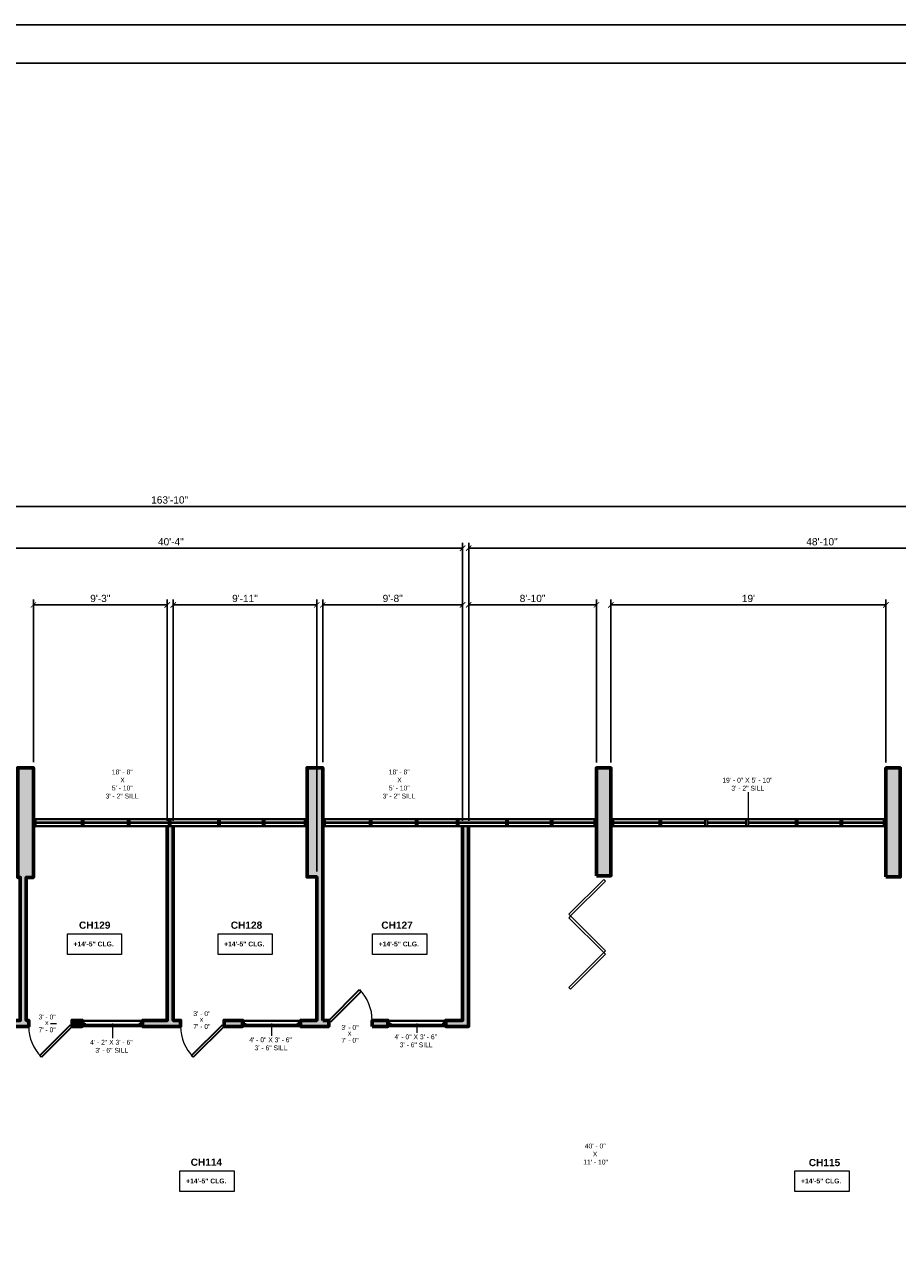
# Model space of a CAD drawing. Header units: inches. Extents: x -2078 to 109126, y -964 to 6385.
# Tile 141 of 256: x 22319 to 23042, y 4209 to 5233. Entities that reach past the tile are written whole.
import ezdxf

# ---------------------------------------------------------------- set-up
doc = ezdxf.new("R2010")
doc.units = ezdxf.units.IN
doc.header["$MEASUREMENT"] = 0
for name, color, linetype, lineweight in [('A-ANNO', 2, 'Continuous', 5), ('A-ANNO-DIMS', 1, 'Continuous', 9), ('A-DOOR', 1, 'Continuous', 18), ('A-GLAZ', 2, 'Continuous', 30), ('A-GLAZ-CURT', 52, 'Continuous', 9), ('A-GLAZ-CWMG', 51, 'Continuous', 9), ('A-WALL', 3, 'Continuous', 40), ('A-WINDOWS', 2, 'Continuous', 18)]:
    doc.layers.add(name, color=color, linetype=linetype, lineweight=lineweight)
doc.layers.add('A-HATCH', color=9, linetype='Continuous')
doc.layers.add('A-TB', color=7, linetype='Continuous')
doc.styles.add('Arial_1', font='arial.ttf', dxfattribs={"height": 0.0625})
doc.styles.add('Arial_2', font='arial.ttf', dxfattribs={"height": 3})
doc.styles.add('Arial_B', font='arialbd.ttf', dxfattribs={"height": 4.5})
doc.styles.add('Arial_B_1', font='arialbd.ttf', dxfattribs={"height": 3})
doc.styles.add('JC', font='arial.ttf', dxfattribs={"height": 0.125})
doc.dimstyles.new('JC-DIMS', dxfattribs={"dimtxt": 0.125, "dimasz": 0.09375, "dimexe": 0.09375, "dimexo": 0.09375, "dimgap": 0.046875, "dimtad": 1, "dimdec": 1, "dimzin": 0, "dimdsep": 46, "dimlunit": 4, "dimtxsty": 'JC', "dimblk": 'ARCHTICK', "dimcen": 0.09, "dimclrd": 1, "dimclre": 1, "dimclrt": 256, "dimadec": 0, "dimazin": 0, "dimtfac": 1, "dimtdec": 1, "dimtofl": 0, "dimtmove": 1, "dimatfit": 3, "dimfxl": 1, "dimtolj": 1, "dimtzin": 0, "dimarcsym": 0})

# ---------------------------------------------------------------- blocks, each defined once
blk = doc.blocks.new('JC_DOOR_SINGLE PANEL - SINGLE DOOR-1525202-2nd Floor Plan')
at = {"layer": 'A-DOOR', "lineweight": 30}
for p, q in [((-8.9, -26.5), (16.6, -1.1)), ((18, -2.5), (-7.5, -28)), ((16.6, -1.1), (18, -2.5)), ((-7.5, -28), (-8.9, -26.5))]:
    blk.add_line(p, q, dxfattribs=at)
at = {"layer": 'A-DOOR', "lineweight": 9}
blk.add_arc((18, -2.5), 36, 180, 225, dxfattribs=at)
blk = doc.blocks.new('JC_WINDOW HUNG - HUNG WINDOW-1565065-2nd Floor Plan')
at = {"layer": 'A-GLAZ'}
for p, q in [((-24, 2.5), (-24, -2.5)), ((-24, 2), (-21, 2)), ((-22.75, 2), (-22.75, -1.5)), ((-22.75, 0.25), (-21, 0.25)), ((-21, 2), (-21, 0.25)), ((21, 2), (24, 2)), ((21, 2), (21, 0.25)), ((22.75, 0.25), (21, 0.25)), ((22.75, 2), (22.75, -1.5)), ((24, -2.5), (24, 2.5)), ((-24, -1.5), (-22.75, -1.5)), ((22.75, -1.5), (24, -1.5))]:
    blk.add_line(p, q, dxfattribs=at)
at = {"layer": 'A-GLAZ', "lineweight": 9}
for p, q in [((-21, 2), (21, 2)), ((-22.75, -1.5), (22.75, -1.5))]:
    blk.add_line(p, q, dxfattribs=at)
at = {"layer": 'A-GLAZ', "lineweight": 40}
blk.add_line((-21, 1.125), (21, 1.125), dxfattribs=at)
at = {"layer": 'A-WINDOWS'}
for p, q in [((24, 2.5), (-24, 2.5)), ((-24, -2.5), (24, -2.5))]:
    blk.add_line(p, q, dxfattribs=at)
blk = doc.blocks.new('JC_WINDOW HUNG - HUNG WINDOW-1565816-2nd Floor Plan')
at = {"layer": 'A-GLAZ'}
for p, q in [((-25, 2.5), (-25, -2.5)), ((-25, 2), (-22, 2)), ((-23.75, 2), (-23.75, -1.5)), ((-23.75, 0.25), (-22, 0.25)), ((-22, 2), (-22, 0.25)), ((22, 2), (25, 2)), ((22, 2), (22, 0.25)), ((23.75, 0.25), (22, 0.25)), ((23.75, 2), (23.75, -1.5)), ((25, -2.5), (25, 2.5)), ((-25, -1.5), (-23.75, -1.5)), ((23.75, -1.5), (25, -1.5))]:
    blk.add_line(p, q, dxfattribs=at)
at = {"layer": 'A-GLAZ', "lineweight": 9}
for p, q in [((-22, 2), (22, 2)), ((-23.75, -1.5), (23.75, -1.5))]:
    blk.add_line(p, q, dxfattribs=at)
at = {"layer": 'A-GLAZ', "lineweight": 40}
blk.add_line((-22, 1.125), (22, 1.125), dxfattribs=at)
at = {"layer": 'A-WINDOWS'}
for p, q in [((25, 2.5), (-25, 2.5)), ((-25, -2.5), (25, -2.5))]:
    blk.add_line(p, q, dxfattribs=at)
blk = doc.blocks.new('Instance - Opening - 16_ x 24_-1599607-2nd Floor Plan')
at = {"layer": 'A-WINDOWS'}
for p, q in [((-113.5, -3), (-113.5, 3)), ((-113.5, 3), (113.5, 3)), ((113.5, 3), (113.5, -3)), ((113.5, -3), (-113.5, -3))]:
    blk.add_line(p, q, dxfattribs=at)
blk = doc.blocks.new('System Panel - Glazed-1599305-2nd Floor Plan')
at = {"layer": 'A-GLAZ-CURT', "lineweight": 18}
for p, q in [((19, 0.5), (-19, 0.5)), ((-19, 0.5), (-19, -0.5)), ((19, -0.5), (19, 0.5)), ((-19, -0.5), (19, -0.5))]:
    blk.add_line(p, q, dxfattribs=at)
blk = doc.blocks.new('System Panel - Glazed-1599613-2nd Floor Plan')
at = {"layer": 'A-GLAZ-CURT', "lineweight": 18}
for p, q in [((16.5, 0.5), (-16.5, 0.5)), ((-16.5, 0.5), (-16.5, -0.5)), ((16.5, -0.5), (16.5, 0.5)), ((-16.5, -0.5), (16.5, -0.5))]:
    blk.add_line(p, q, dxfattribs=at)
blk = doc.blocks.new('System Panel - Glazed-1598710-2nd Floor Plan')
at = {"layer": 'A-GLAZ-CURT', "lineweight": 18}
for p, q in [((17.5, 0.5), (-17.5, 0.5)), ((-17.5, 0.5), (-17.5, -0.5)), ((17.5, -0.5), (17.5, 0.5)), ((-17.5, -0.5), (17.5, -0.5))]:
    blk.add_line(p, q, dxfattribs=at)
blk = doc.blocks.new('System Panel - Glazed-1598711-2nd Floor Plan')
at = {"layer": 'A-GLAZ-CURT', "lineweight": 18}
for p, q in [((19.5, 0.5), (-19.5, 0.5)), ((-19.5, 0.5), (-19.5, -0.5)), ((19.5, -0.5), (19.5, 0.5)), ((-19.5, -0.5), (19.5, -0.5))]:
    blk.add_line(p, q, dxfattribs=at)
blk = doc.blocks.new('System Panel - Glazed-1598712-2nd Floor Plan')
at = {"layer": 'A-GLAZ-CURT', "lineweight": 18}
for p, q in [((16, 0.5), (-16, 0.5)), ((-16, 0.5), (-16, -0.5)), ((16, -0.5), (16, 0.5)), ((-16, -0.5), (16, -0.5))]:
    blk.add_line(p, q, dxfattribs=at)
blk = doc.blocks.new('System Panel - Glazed-1598709-2nd Floor Plan')
at = {"layer": 'A-GLAZ-CURT', "lineweight": 18}
for p, q in [((18, 0.5), (-18, 0.5)), ((-18, 0.5), (-18, -0.5)), ((18, -0.5), (18, 0.5)), ((-18, -0.5), (18, -0.5))]:
    blk.add_line(p, q, dxfattribs=at)
blk = doc.blocks.new('Rectangular Mullion - 2_5_ x 5_ rectangular-1564720-2nd Floor Plan')
at = {"layer": 'A-GLAZ-CWMG', "lineweight": 30}
for p, q in [((0, 2.5), (-2, 2.5)), ((-2, 2.5), (-2, -2.5)), ((0, -2.5), (0, 2.5)), ((-2, -2.5), (0, -2.5))]:
    blk.add_line(p, q, dxfattribs=at)
blk = doc.blocks.new('Rectangular Mullion - 2_5_ x 5_ rectangular-1564723-2nd Floor Plan')
at = {"layer": 'A-GLAZ-CWMG', "lineweight": 30}
for p, q in [((-2, 2.5), (0, 2.5)), ((-2, -2.5), (-2, 2.5)), ((0, 2.5), (0, -2.5)), ((0, -2.5), (-2, -2.5))]:
    blk.add_line(p, q, dxfattribs=at)
blk = doc.blocks.new('Rectangular Mullion - 2_5_ x 5_ rectangular-V12-2nd Floor Plan')
at = {"layer": 'A-GLAZ-CWMG'}
for p, q in [((-269.5, 466.6), (-307.5, 466.6)), ((-269.5, 461.6), (-307.5, 461.6))]:
    blk.add_line(p, q, dxfattribs=at)
blk = doc.blocks.new('Rectangular Mullion - 2_5_ x 5_ rectangular-1564719-2nd Floor Plan')
at = {"layer": 'A-GLAZ-CWMG', "lineweight": 30}
for p, q in [((-1, 2.5), (1, 2.5)), ((-1, -2.5), (-1, 2.5)), ((1, 2.5), (1, -2.5)), ((1, -2.5), (-1, -2.5))]:
    blk.add_line(p, q, dxfattribs=at)
blk = doc.blocks.new('Rectangular Mullion - 2_5_ x 5_ rectangular-1580944-2nd Floor Plan')
at = {"layer": 'A-GLAZ-CWMG'}
for p, q in [((-84.5, 466.6), (-117.5, 466.6)), ((-84.5, 461.6), (-117.5, 461.6))]:
    blk.add_line(p, q, dxfattribs=at)
blk = doc.blocks.new('Rectangular Mullion - 2_5_ x 5_ rectangular-1575378-2nd Floor Plan')
at = {"layer": 'A-GLAZ-CWMG'}
for p, q in [((-358.5, 466.6), (-393.5, 466.6)), ((-358.5, 461.6), (-393.5, 461.6))]:
    blk.add_line(p, q, dxfattribs=at)
blk = doc.blocks.new('Rectangular Mullion - 2_5_ x 5_ rectangular-1564715-2nd Floor Plan')
at = {"layer": 'A-GLAZ-CWMG'}
for p, q in [((-395.5, 466.6), (-434.5, 466.6)), ((-395.5, 461.6), (-434.5, 461.6))]:
    blk.add_line(p, q, dxfattribs=at)
blk = doc.blocks.new('Rectangular Mullion - 2_5_ x 5_ rectangular-1576960-2nd Floor Plan')
at = {"layer": 'A-GLAZ-CWMG'}
for p, q in [((-324.5, 466.6), (-356.5, 466.6)), ((-324.5, 461.6), (-356.5, 461.6))]:
    blk.add_line(p, q, dxfattribs=at)
blk = doc.blocks.new('Rectangular Mullion - 2_5_ x 5_ rectangular-1573216-2nd Floor Plan')
at = {"layer": 'A-GLAZ-CWMG'}
for p, q in [((-470.5, 466.6), (-506.5, 466.6)), ((-470.5, 461.6), (-506.5, 461.6))]:
    blk.add_line(p, q, dxfattribs=at)
blk = doc.blocks.new('System Panel - Glazed-1599348-2nd Floor Plan')
at = {"layer": 'A-GLAZ-CURT', "lineweight": 18}
for p, q in [((18.4, 0.5), (-18.4, 0.5)), ((-18.4, 0.5), (-18.4, -0.5)), ((18.4, -0.5), (18.4, 0.5)), ((-18.4, -0.5), (18.4, -0.5))]:
    blk.add_line(p, q, dxfattribs=at)
blk = doc.blocks.new('System Panel - Glazed-1599594-2nd Floor Plan')
at = {"layer": 'A-GLAZ-CURT', "lineweight": 18}
for p, q in [((17.1, 0.5), (-17.1, 0.5)), ((-17.1, 0.5), (-17.1, -0.5)), ((17.1, -0.5), (17.1, 0.5)), ((-17.1, -0.5), (17.1, -0.5))]:
    blk.add_line(p, q, dxfattribs=at)
blk = doc.blocks.new('Rectangular Mullion - 2_5_ x 5_ rectangular-1599346-2nd Floor Plan')
at = {"layer": 'A-GLAZ-CWMG'}
for p, q in [((209.3, 466.6), (172.5, 466.6)), ((209.3, 461.6), (172.5, 461.6))]:
    blk.add_line(p, q, dxfattribs=at)
blk = doc.blocks.new('Rectangular Mullion - 2_5_ x 5_ rectangular-1599593-2nd Floor Plan')
at = {"layer": 'A-GLAZ-CWMG'}
for p, q in [((395.5, 466.6), (361.3, 466.6)), ((395.5, 461.6), (361.3, 461.6))]:
    blk.add_line(p, q, dxfattribs=at)
blk = doc.blocks.new('Instance - Opening - 16_ x 24_-1599551-2nd Floor Plan')
at = {"layer": 'A-WINDOWS'}
for p, q in [((-114, -3), (-114, 3)), ((-114, 3), (114, 3)), ((114, 3), (114, -3)), ((114, -3), (-114, -3))]:
    blk.add_line(p, q, dxfattribs=at)
blk = doc.blocks.new('System Panel - Glazed-1599569-2nd Floor Plan')
at = {"layer": 'A-GLAZ-CURT', "lineweight": 18}
for p, q in [((17, 0.5), (-17, 0.5)), ((-17, 0.5), (-17, -0.5)), ((17, -0.5), (17, 0.5)), ((-17, -0.5), (17, -0.5))]:
    blk.add_line(p, q, dxfattribs=at)
blk = doc.blocks.new('Rectangular Mullion - 2_5_ x 5_ rectangular-1580683-2nd Floor Plan')
at = {"layer": 'A-GLAZ-CWMG'}
for p, q in [((635.5, 466.6), (601.5, 466.6)), ((635.5, 461.6), (601.5, 461.6))]:
    blk.add_line(p, q, dxfattribs=at)
blk = doc.blocks.new('Para-Bifold - Para-Bifold-1669396-2nd Floor Plan')
at = {"layer": 'A-DOOR'}
for p, q in [((-29.8, 29), (-31.2, 27.6)), ((-31.2, 27.6), (-2.2, -1.4)), ((-0.8, 0), (-29.8, 29)), ((28.2, 29), (-0.8, 0)), ((0.6, -1.4), (29.6, 27.6)), ((29.6, 27.6), (28.2, 29)), ((31, 29), (29.6, 27.6)), ((29.6, 27.6), (58.6, -1.4)), ((60, 0), (31, 29)), ((-2.2, -1.4), (-0.8, 0)), ((-0.8, 0), (0.6, -1.4)), ((58.6, -1.4), (60, 0))]:
    blk.add_line(p, q, dxfattribs=at)
blk = doc.blocks.new('_ArchTick')
at = {"color": 0, "linetype": 'ByBlock', "const_width": 0.15}
blk.add_lwpolyline([(-0.5, -0.5), (0.5, 0.5)], dxfattribs=at)
blk = doc.blocks.new('*D859')
at = {"layer": 'A-ANNO-DIMS', "color": 1, "lineweight": -2, "transparency": 16777216}
for p, q in [((22197.9, 4572.2), (22197.9, 4802.9)), ((22197.9, 4798.4), (22681.9, 4798.4)), ((22681.9, 4572.2), (22681.9, 4802.9))]:
    blk.add_line(p, q, dxfattribs=at)
at = {"layer": 'Defpoints', "color": 0, "transparency": 16777216}
for p in [(22681.9, 4798.4), (22197.9, 4567.7), (22681.9, 4567.7)]:
    blk.add_point(p, dxfattribs=at)
at = {"layer": 'A-ANNO-DIMS', "color": 1, "lineweight": -2, "transparency": 16777216, "xscale": 4.5, "yscale": 4.5, "zscale": 4.5, "rotation": 180}
blk.add_blockref('_ArchTick', (22197.9, 4798.4), dxfattribs=at)
at = {"layer": 'A-ANNO-DIMS', "color": 1, "lineweight": -2, "transparency": 16777216, "xscale": 4.5, "yscale": 4.5, "zscale": 4.5}
blk.add_blockref('_ArchTick', (22681.9, 4798.4), dxfattribs=at)
at = {"layer": 'A-ANNO-DIMS', "transparency": 16777216, "insert": (22439.9, 4803.7), "char_height": 6, "width": 0.487, "attachment_point": 5, "style": 'JC'}
blk.add_mtext('\\A1;40\'-4"', dxfattribs=at)
blk = doc.blocks.new('*D861')
at = {"layer": 'A-ANNO-DIMS', "color": 1, "lineweight": -2, "transparency": 16777216}
for p, q in [((22441.9, 4572.2), (22441.9, 4755.9)), ((22560.9, 4530.2), (22560.9, 4755.9)), ((22441.9, 4751.4), (22560.9, 4751.4))]:
    blk.add_line(p, q, dxfattribs=at)
at = {"layer": 'Defpoints', "color": 0, "transparency": 16777216}
for p in [(22560.9, 4751.4), (22441.9, 4567.7), (22560.9, 4525.7)]:
    blk.add_point(p, dxfattribs=at)
at = {"layer": 'A-ANNO-DIMS', "color": 1, "lineweight": -2, "transparency": 16777216, "xscale": 4.5, "yscale": 4.5, "zscale": 4.5, "rotation": 180}
blk.add_blockref('_ArchTick', (22441.9, 4751.4), dxfattribs=at)
at = {"layer": 'A-ANNO-DIMS', "color": 1, "lineweight": -2, "transparency": 16777216, "xscale": 4.5, "yscale": 4.5, "zscale": 4.5}
blk.add_blockref('_ArchTick', (22560.9, 4751.4), dxfattribs=at)
at = {"layer": 'A-ANNO-DIMS', "transparency": 16777216, "insert": (22501.4, 4756.7), "char_height": 6, "width": 0.487, "attachment_point": 5, "style": 'JC'}
blk.add_mtext('\\A1;9\'-11"', dxfattribs=at)
blk = doc.blocks.new('*D863')
at = {"layer": 'A-ANNO-DIMS', "color": 1, "lineweight": -2, "transparency": 16777216}
for p, q in [((22565.9, 4620.8), (22565.9, 4755.9)), ((22681.9, 4572.2), (22681.9, 4755.9)), ((22565.9, 4751.4), (22681.9, 4751.4))]:
    blk.add_line(p, q, dxfattribs=at)
at = {"layer": 'Defpoints', "color": 0, "transparency": 16777216}
for p in [(22681.9, 4751.4), (22565.9, 4616.3), (22681.9, 4567.7)]:
    blk.add_point(p, dxfattribs=at)
at = {"layer": 'A-ANNO-DIMS', "color": 1, "lineweight": -2, "transparency": 16777216, "xscale": 4.5, "yscale": 4.5, "zscale": 4.5, "rotation": 180}
blk.add_blockref('_ArchTick', (22565.9, 4751.4), dxfattribs=at)
at = {"layer": 'A-ANNO-DIMS', "color": 1, "lineweight": -2, "transparency": 16777216, "xscale": 4.5, "yscale": 4.5, "zscale": 4.5}
blk.add_blockref('_ArchTick', (22681.9, 4751.4), dxfattribs=at)
at = {"layer": 'A-ANNO-DIMS', "transparency": 16777216, "insert": (22623.9, 4756.7), "char_height": 6, "width": 0.401, "attachment_point": 5, "style": 'JC'}
blk.add_mtext('\\A1;9\'-8"', dxfattribs=at)
blk = doc.blocks.new('*D865')
at = {"layer": 'A-ANNO-DIMS', "color": 1, "lineweight": -2, "transparency": 16777216}
for p, q in [((22686.9, 4572.2), (22686.9, 4802.9)), ((22686.9, 4798.4), (23272.9, 4798.4)), ((23272.9, 4620.7), (23272.9, 4802.9))]:
    blk.add_line(p, q, dxfattribs=at)
at = {"layer": 'Defpoints', "color": 0, "transparency": 16777216}
for p in [(23272.9, 4798.4), (23272.9, 4616.2), (22686.9, 4567.7)]:
    blk.add_point(p, dxfattribs=at)
at = {"layer": 'A-ANNO-DIMS', "color": 1, "lineweight": -2, "transparency": 16777216, "xscale": 4.5, "yscale": 4.5, "zscale": 4.5, "rotation": 180}
blk.add_blockref('_ArchTick', (22686.9, 4798.4), dxfattribs=at)
at = {"layer": 'A-ANNO-DIMS', "color": 1, "lineweight": -2, "transparency": 16777216, "xscale": 4.5, "yscale": 4.5, "zscale": 4.5}
blk.add_blockref('_ArchTick', (23272.9, 4798.4), dxfattribs=at)
at = {"layer": 'A-ANNO-DIMS', "transparency": 16777216, "insert": (22979.9, 4803.7), "char_height": 6, "width": 0.574, "attachment_point": 5, "style": 'JC'}
blk.add_mtext('\\A1;48\'-10"', dxfattribs=at)
blk = doc.blocks.new('*D877')
at = {"layer": 'A-ANNO-DIMS', "color": 1, "lineweight": -2, "transparency": 16777216}
for p, q in [((22325.9, 4620.8), (22325.9, 4755.9)), ((22436.9, 4572.2), (22436.9, 4755.9)), ((22325.9, 4751.4), (22436.9, 4751.4))]:
    blk.add_line(p, q, dxfattribs=at)
at = {"layer": 'Defpoints', "color": 0, "transparency": 16777216}
for p in [(22436.9, 4751.4), (22325.9, 4616.3), (22436.9, 4567.7)]:
    blk.add_point(p, dxfattribs=at)
at = {"layer": 'A-ANNO-DIMS', "color": 1, "lineweight": -2, "transparency": 16777216, "xscale": 4.5, "yscale": 4.5, "zscale": 4.5, "rotation": 180}
blk.add_blockref('_ArchTick', (22325.9, 4751.4), dxfattribs=at)
at = {"layer": 'A-ANNO-DIMS', "color": 1, "lineweight": -2, "transparency": 16777216, "xscale": 4.5, "yscale": 4.5, "zscale": 4.5}
blk.add_blockref('_ArchTick', (22436.9, 4751.4), dxfattribs=at)
at = {"layer": 'A-ANNO-DIMS', "transparency": 16777216, "insert": (22381.4, 4756.7), "char_height": 6, "width": 0.401, "attachment_point": 5, "style": 'JC'}
blk.add_mtext('\\A1;9\'-3"', dxfattribs=at)
blk = doc.blocks.new('*D879')
at = {"layer": 'A-ANNO-DIMS', "color": 1, "lineweight": -2, "transparency": 16777216}
for p, q in [((21455.9, 4620.2), (21455.9, 4837.6)), ((23421.9, 4620.7), (23421.9, 4837.6)), ((21455.9, 4833.1), (23421.9, 4833.1))]:
    blk.add_line(p, q, dxfattribs=at)
at = {"layer": 'Defpoints', "color": 0, "transparency": 16777216}
for p in [(23421.9, 4833.1), (21455.9, 4615.7), (23421.9, 4616.2)]:
    blk.add_point(p, dxfattribs=at)
at = {"layer": 'A-ANNO-DIMS', "color": 1, "lineweight": -2, "transparency": 16777216, "xscale": 4.5, "yscale": 4.5, "zscale": 4.5, "rotation": 180}
blk.add_blockref('_ArchTick', (21455.9, 4833.1), dxfattribs=at)
at = {"layer": 'A-ANNO-DIMS', "color": 1, "lineweight": -2, "transparency": 16777216, "xscale": 4.5, "yscale": 4.5, "zscale": 4.5}
blk.add_blockref('_ArchTick', (23421.9, 4833.1), dxfattribs=at)
at = {"layer": 'A-ANNO-DIMS', "transparency": 16777216, "insert": (22438.9, 4838.4), "char_height": 6, "width": 0.66, "attachment_point": 5, "style": 'JC'}
blk.add_mtext('\\A1;163\'-10"', dxfattribs=at)
blk = doc.blocks.new('*D899')
at = {"layer": 'A-ANNO-DIMS', "color": 1, "lineweight": -2, "transparency": 16777216}
for p, q in [((22686.9, 4572.2), (22686.9, 4755.9)), ((22792.9, 4620.7), (22792.9, 4755.9)), ((22686.9, 4751.4), (22792.9, 4751.4))]:
    blk.add_line(p, q, dxfattribs=at)
at = {"layer": 'Defpoints', "color": 0, "transparency": 16777216}
for p in [(22792.9, 4751.4), (22792.9, 4616.2), (22686.9, 4567.7)]:
    blk.add_point(p, dxfattribs=at)
at = {"layer": 'A-ANNO-DIMS', "color": 1, "lineweight": -2, "transparency": 16777216, "xscale": 4.5, "yscale": 4.5, "zscale": 4.5, "rotation": 180}
blk.add_blockref('_ArchTick', (22686.9, 4751.4), dxfattribs=at)
at = {"layer": 'A-ANNO-DIMS', "color": 1, "lineweight": -2, "transparency": 16777216, "xscale": 4.5, "yscale": 4.5, "zscale": 4.5}
blk.add_blockref('_ArchTick', (22792.9, 4751.4), dxfattribs=at)
at = {"layer": 'A-ANNO-DIMS', "transparency": 16777216, "insert": (22739.9, 4756.7), "char_height": 6, "width": 0.487, "attachment_point": 5, "style": 'JC'}
blk.add_mtext('\\A1;8\'-10"', dxfattribs=at)
blk = doc.blocks.new('*D901')
at = {"layer": 'A-ANNO-DIMS', "color": 1, "lineweight": -2, "transparency": 16777216}
for p, q in [((22804.9, 4620.7), (22804.9, 4755.9)), ((23032.9, 4620.7), (23032.9, 4755.9)), ((22804.9, 4751.4), (23032.9, 4751.4))]:
    blk.add_line(p, q, dxfattribs=at)
at = {"layer": 'Defpoints', "color": 0, "transparency": 16777216}
for p in [(23032.9, 4751.4), (22804.9, 4616.2), (23032.9, 4616.2)]:
    blk.add_point(p, dxfattribs=at)
at = {"layer": 'A-ANNO-DIMS', "color": 1, "lineweight": -2, "transparency": 16777216, "xscale": 4.5, "yscale": 4.5, "zscale": 4.5, "rotation": 180}
blk.add_blockref('_ArchTick', (22804.9, 4751.4), dxfattribs=at)
at = {"layer": 'A-ANNO-DIMS', "color": 1, "lineweight": -2, "transparency": 16777216, "xscale": 4.5, "yscale": 4.5, "zscale": 4.5}
blk.add_blockref('_ArchTick', (23032.9, 4751.4), dxfattribs=at)
at = {"layer": 'A-ANNO-DIMS', "transparency": 16777216, "insert": (22918.9, 4756.7), "char_height": 6, "width": 0.487, "attachment_point": 5, "style": 'JC'}
blk.add_mtext("\\A1;19'", dxfattribs=at)
blk = doc.blocks.new('JC- existing door Tag_quad - JC- existing door Tag_quad-839775-2nd Floor Plan')
at = {"layer": 'A-ANNO', "insert": (-0.023, 0.038), "char_height": 0.0625, "width": 0.0505, "attachment_point": 1, "style": 'Arial_1', "bg_fill": 3, "box_fill_scale": 1.25, "bg_fill_color": 256, "bg_fill_true_color": 13158600, "bg_fill_transparency": 0}
blk.add_mtext('x', dxfattribs=at)
blk = doc.blocks.new('JC_TB_48x36 - JC_TB_3624-1264225-Floor Plans')
at = {"layer": 'A-TB'}
for p, q in [((47.997, 24.012), (-0.003, 24.012)), ((47.497, 23.512), (0.747, 23.512))]:
    blk.add_line(p, q, dxfattribs=at)

msp = doc.modelspace()

# ---------------------------------------------------------------- hatches: boundary and pattern name
at = {"layer": 'A-HATCH'}
h = msp.add_hatch(color=256, dxfattribs=at)
h.dxf.hatch_style = 1
h.paths.add_polyline_path([(22085.881, 4616.348), (22072.881, 4616.348), (22072.881, 4545.348), (22085.881, 4545.348)])
h.paths.add_polyline_path([(22325.881, 4616.348), (22312.881, 4616.348), (22312.881, 4525.348), (22315.038, 4525.348), (22315.038, 4406.741), (22273.96, 4406.741), (22273.96, 4401.741), (22322.038, 4401.741), (22322.038, 4406.741), (22320.038, 4406.741), (22320.038, 4525.348), (22325.881, 4525.348)])
h.paths.add_polyline_path([(22565.881, 4616.348), (22552.881, 4616.348), (22552.881, 4525.693), (22560.881, 4525.693), (22560.881, 4406.741), (22547.46, 4406.741), (22547.46, 4401.741), (22570.881, 4401.741), (22570.881, 4406.741), (22565.881, 4406.741)])
h.paths.add_polyline_path([(22441.881, 4567.741), (22436.881, 4567.741), (22436.881, 4406.741), (22416.46, 4406.741), (22416.46, 4401.741), (22448.038, 4401.741), (22448.038, 4406.741), (22441.881, 4406.741)])
h.paths.add_polyline_path([(22686.881, 4567.741), (22681.881, 4567.741), (22681.881, 4406.741), (22667.881, 4406.741), (22667.881, 4401.741), (22686.881, 4401.741)])
h.paths.add_polyline_path([(22619.881, 4406.741), (22606.881, 4406.741), (22606.881, 4401.741), (22619.881, 4401.741)])
h.paths.add_polyline_path([(22804.881, 4616.193), (22792.881, 4616.193), (22792.881, 4526.741), (22804.881, 4526.741)])
h.paths.add_polyline_path([(23044.881, 4616.193), (23032.881, 4616.193), (23032.881, 4525.693), (23044.881, 4525.693)])
h.paths.add_polyline_path([(23285.875, 4616.193), (23272.875, 4616.193), (23272.875, 4524.741), (23278.875, 4524.741), (23278.875, 4525.693), (23284.875, 4525.693), (23284.875, 4532.241), (23285.875, 4532.241), (23285.875, 4563.741), (23409.875, 4563.741), (23409.875, 4533.741), (23375.591, 4533.741), (23375.591, 4524.717), (23381.591, 4524.717), (23381.591, 4525.741), (23421.875, 4525.741), (23421.875, 4616.193), (23409.875, 4616.193), (23409.875, 4573.741), (23285.875, 4573.741)])
h.paths.add_polyline_path([(23419.875, 4441.741), (23422.162, 4441.741), (23422.162, 4451.741), (23381.591, 4451.741), (23381.591, 4452.717), (23375.591, 4452.717), (23375.591, 4451.741), (23375.162, 4451.741), (23375.162, 4449.741), (23278.875, 4449.741), (23278.875, 4452.741), (23272.875, 4452.741), (23272.875, 4449.741), (23270.76, 4449.741), (23270.76, 4429.741), (23274.76, 4429.741), (23274.76, 4424.82), (23279.76, 4424.82), (23279.76, 4441.741), (23409.875, 4441.741), (23409.875, 4338.285), (23337.125, 4338.285), (23337.125, 4336.741), (23279.76, 4336.741), (23279.76, 4341.241), (23274.76, 4341.241), (23274.76, 4324.741), (23279.76, 4324.741), (23279.76, 4330.741), (23337.125, 4330.741), (23337.125, 4329.285), (23409.875, 4329.285), (23409.875, 4223.741), (23279.76, 4223.741), (23279.76, 4235.241), (23274.76, 4235.241), (23274.76, 4214.741), (23279.76, 4214.741), (23279.76, 4217.741), (23410.875, 4217.741), (23410.875, 4099.741), (23279.76, 4099.741), (23279.76, 4127.241), (23274.76, 4127.241), (23274.76, 4113.741), (23269.76, 4113.741), (23269.76, 4097.741), (23244.875, 4097.741), (23244.875, 4092.741), (23410.875, 4092.741), (23410.875, 3999.741), (23285.875, 3999.741), (23285.875, 4016.741), (23273.875, 4016.741), (23273.875, 3980.741), (23201.875, 3980.741), (23201.875, 3970.741), (23222.875, 3970.741), (23222.875, 3950.741), (23228.875, 3950.741), (23228.875, 3970.741), (23285.875, 3970.741), (23285.875, 3993.741), (23410.875, 3993.741), (23410.875, 3874.741), (23228.875, 3874.741), (23228.875, 3914.741), (23222.875, 3914.741), (23222.875, 3874.741), (23208.695, 3874.741), (23208.695, 3866.741), (23410.875, 3866.741), (23410.875, 3830.741), (23425.88, 3830.741), (23425.88, 3765.442), (23351.538, 3765.442), (23351.538, 3806.796), (23279.538, 3806.796), (23279.538, 3771.442), (23147.149, 3771.442), (23147.149, 3660.599), (23153.149, 3660.599), (23153.149, 3765.442), (23285.538, 3765.442), (23285.538, 3800.796), (23345.538, 3800.796), (23345.538, 3759.442), (23431.88, 3759.442), (23431.88, 3836.741), (23419.875, 3836.741), (23419.875, 4231.242), (23584.881, 4231.242), (23584.881, 4241.242), (23419.875, 4241.242), (23419.875, 4341.704)])
h.paths.add_polyline_path([(23279.76, 4288.741), (23274.76, 4288.741), (23274.76, 4283.241), (23279.76, 4283.241)], flags=17)
h.paths.add_polyline_path([(23279.76, 4388.82), (23274.76, 4388.82), (23274.76, 4377.241), (23279.76, 4377.241)], flags=17)
h.paths.add_polyline_path([(23196.875, 4097.741), (23187.37, 4097.741), (23182.992, 4092.335), (23187.655, 4088.559), (23191.042, 4092.741), (23196.875, 4092.741)], flags=17)
h.paths.add_polyline_path([(23164.999, 4060.582), (23160.337, 4064.358), (23157.875, 4061.318), (23157.875, 4049.741), (23163.875, 4049.741), (23163.875, 4059.193)], flags=17)
h.paths.add_polyline_path([(23163.875, 4013.741), (23157.875, 4013.741), (23157.875, 3980.741), (23155.875, 3980.741), (23155.875, 3970.741), (23165.875, 3970.741), (23165.875, 3980.741), (23163.875, 3980.741)], flags=17)
h.paths.add_polyline_path([(22152.381, 3976.741), (22150.881, 3976.741), (22150.881, 3980.741), (22085.881, 3980.741), (22085.881, 4017.381), (22072.881, 4017.381), (22072.881, 3980.741), (22067.881, 3980.741), (22067.881, 3970.741), (22152.381, 3970.741)])
h.paths.add_polyline_path([(22197.881, 4334.741), (22189.881, 4334.741), (22189.881, 4008.741), (22190.881, 4008.741), (22190.881, 3976.741), (22188.381, 3976.741), (22188.381, 3970.741), (22198.381, 3970.741), (22198.381, 3976.741), (22196.881, 3976.741), (22196.881, 4008.741), (22197.881, 4008.741)])
h = msp.add_hatch(color=256, dxfattribs=at)
h.dxf.hatch_style = 1
h.paths.add_polyline_path([(22366.46, 4406.741), (22358.038, 4406.741), (22358.038, 4401.741), (22366.46, 4401.741)])
h = msp.add_hatch(color=256, dxfattribs=at)
h.dxf.hatch_style = 1
h.paths.add_polyline_path([(22499.46, 4406.741), (22484.038, 4406.741), (22484.038, 4401.741), (22499.46, 4401.741)])

# ---------------------------------------------------------------- linework, layer by layer
at = {"layer": 'A-ANNO'}
for p, q in [((22918.881, 4570.741), (22918.945, 4595.989)), ((22340.038, 4404.241), (22345.208, 4404.241)), ((22391.46, 4404.241), (22391.46, 4391.945)), ((22523.46, 4404.241), (22523.46, 4393.955)), ((22588.881, 4404.241), (22588.869, 4404.241)), ((22643.881, 4404.241), (22643.881, 4396.436))]:
    msp.add_line(p, q, dxfattribs=at)
at = {"layer": 'A-ANNO', "flags": 128}
for points in [[(22354.073, 4478.551), (22398.984, 4478.551), (22398.984, 4461.483), (22354.073, 4461.483)], [(22479.022, 4478.551), (22523.933, 4478.551), (22523.933, 4461.483), (22479.022, 4461.483)], [(22607.198, 4478.551), (22652.109, 4478.551), (22652.109, 4461.483), (22607.198, 4461.483)], [(22447.498, 4281.958), (22492.409, 4281.958), (22492.409, 4264.89), (22447.498, 4264.89)], [(22957.482, 4281.958), (23002.393, 4281.958), (23002.393, 4264.89), (22957.482, 4264.89)]]:
    msp.add_lwpolyline(points, close=True, dxfattribs=at)
at = {"layer": 'A-WALL'}
for p, q in [((22325.881, 4573.741), (22552.881, 4573.741)), ((22565.881, 4573.741), (22792.881, 4573.741)), ((22804.881, 4573.741), (23032.881, 4573.741)), ((23032.881, 4567.741), (22804.881, 4567.741))]:
    msp.add_line(p, q, dxfattribs=at)

# ---------------------------------------------------------------- block references
at = {"layer": 'A-DOOR'}
for name, p, rotation in [('Para-Bifold - Para-Bifold-1669396-2nd Floor Plan', (22798.881, 4463.741), 89.99999999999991), ('JC_DOOR_SINGLE PANEL - SINGLE DOOR-1525202-2nd Floor Plan', (22588.881, 4404.241), 180)]:
    msp.add_blockref(name, p, dxfattribs=dict(at, rotation=rotation))
for p in [(22340.038, 4404.241), (22466.038, 4404.241)]:
    msp.add_blockref('JC_DOOR_SINGLE PANEL - SINGLE DOOR-1525202-2nd Floor Plan', p, dxfattribs=at)
at = {"layer": 'A-GLAZ-CURT'}
for name, p in [('System Panel - Glazed-1599305-2nd Floor Plan', (22346.881, 4570.741)), ('System Panel - Glazed-1598709-2nd Floor Plan', (22385.881, 4570.741)), ('System Panel - Glazed-1598712-2nd Floor Plan', (22421.881, 4570.741)), ('System Panel - Glazed-1598711-2nd Floor Plan', (22459.381, 4570.741)), ('System Panel - Glazed-1598710-2nd Floor Plan', (22498.381, 4570.741)), ('System Panel - Glazed-1599613-2nd Floor Plan', (22534.381, 4570.741)), ('System Panel - Glazed-1599348-2nd Floor Plan', (22586.3, 4570.741)), ('System Panel - Glazed-1598709-2nd Floor Plan', (22624.718, 4570.741)), ('System Panel - Glazed-1598712-2nd Floor Plan', (22660.718, 4570.741)), ('System Panel - Glazed-1598711-2nd Floor Plan', (22698.218, 4570.741)), ('System Panel - Glazed-1598710-2nd Floor Plan', (22737.218, 4570.741)), ('System Panel - Glazed-1599594-2nd Floor Plan', (22773.8, 4570.741)), ('System Panel - Glazed-1599305-2nd Floor Plan', (22825.881, 4570.741)), ('System Panel - Glazed-1598709-2nd Floor Plan', (22864.881, 4570.741)), ('System Panel - Glazed-1598712-2nd Floor Plan', (22900.881, 4570.741)), ('System Panel - Glazed-1598711-2nd Floor Plan', (22938.381, 4570.741)), ('System Panel - Glazed-1598710-2nd Floor Plan', (22977.381, 4570.741)), ('System Panel - Glazed-1599569-2nd Floor Plan', (23013.881, 4570.741))]:
    msp.add_blockref(name, p, dxfattribs=at)
at = {"layer": 'A-GLAZ-CWMG', "rotation": 180}
for p in [(22325.881, 4570.741), (22565.881, 4570.741), (22804.881, 4570.741)]:
    msp.add_blockref('Rectangular Mullion - 2_5_ x 5_ rectangular-1564720-2nd Floor Plan', p, dxfattribs=at)
at = {"layer": 'A-GLAZ-CWMG'}
for name, p in [('Rectangular Mullion - 2_5_ x 5_ rectangular-V12-2nd Floor Plan', (22635.391, 4106.63)), ('Rectangular Mullion - 2_5_ x 5_ rectangular-1573216-2nd Floor Plan', (22874.391, 4106.63)), ('Rectangular Mullion - 2_5_ x 5_ rectangular-1576960-2nd Floor Plan', (22762.391, 4106.63)), ('Rectangular Mullion - 2_5_ x 5_ rectangular-1564715-2nd Floor Plan', (22874.391, 4106.63)), ('Rectangular Mullion - 2_5_ x 5_ rectangular-1575378-2nd Floor Plan', (22874.391, 4106.63)), ('Rectangular Mullion - 2_5_ x 5_ rectangular-1580944-2nd Floor Plan', (22635.391, 4106.63)), ('Rectangular Mullion - 2_5_ x 5_ rectangular-1599346-2nd Floor Plan', (22395.391, 4106.63)), ('Rectangular Mullion - 2_5_ x 5_ rectangular-1573216-2nd Floor Plan', (23113.228, 4106.63)), ('Rectangular Mullion - 2_5_ x 5_ rectangular-1576960-2nd Floor Plan', (23001.228, 4106.63)), ('Rectangular Mullion - 2_5_ x 5_ rectangular-1564715-2nd Floor Plan', (23113.228, 4106.63)), ('Rectangular Mullion - 2_5_ x 5_ rectangular-1575378-2nd Floor Plan', (23113.228, 4106.63)), ('Rectangular Mullion - 2_5_ x 5_ rectangular-1599593-2nd Floor Plan', (22395.391, 4106.63)), ('Rectangular Mullion - 2_5_ x 5_ rectangular-V12-2nd Floor Plan', (23114.391, 4106.63)), ('Rectangular Mullion - 2_5_ x 5_ rectangular-1573216-2nd Floor Plan', (23353.391, 4106.63)), ('Rectangular Mullion - 2_5_ x 5_ rectangular-1576960-2nd Floor Plan', (23241.391, 4106.63)), ('Rectangular Mullion - 2_5_ x 5_ rectangular-1564715-2nd Floor Plan', (23353.391, 4106.63)), ('Rectangular Mullion - 2_5_ x 5_ rectangular-1575378-2nd Floor Plan', (23353.391, 4106.63)), ('Rectangular Mullion - 2_5_ x 5_ rectangular-1580683-2nd Floor Plan', (22395.391, 4106.63))]:
    msp.add_blockref(name, p, dxfattribs=at)
at = {"layer": 'A-GLAZ-CWMG', "extrusion": (0, 0, -1), "rotation": 180}
for name, p in [('Rectangular Mullion - 2_5_ x 5_ rectangular-1564719-2nd Floor Plan', (-22366.881, 4570.741)), ('Rectangular Mullion - 2_5_ x 5_ rectangular-1564719-2nd Floor Plan', (-22404.881, 4570.741)), ('Rectangular Mullion - 2_5_ x 5_ rectangular-1564719-2nd Floor Plan', (-22438.881, 4570.741)), ('Rectangular Mullion - 2_5_ x 5_ rectangular-1564719-2nd Floor Plan', (-22479.881, 4570.741)), ('Rectangular Mullion - 2_5_ x 5_ rectangular-1564719-2nd Floor Plan', (-22516.881, 4570.741)), ('Rectangular Mullion - 2_5_ x 5_ rectangular-1564723-2nd Floor Plan', (-22552.881, 4570.741)), ('Rectangular Mullion - 2_5_ x 5_ rectangular-1564719-2nd Floor Plan', (-22605.718, 4570.741)), ('Rectangular Mullion - 2_5_ x 5_ rectangular-1564719-2nd Floor Plan', (-22643.718, 4570.741)), ('Rectangular Mullion - 2_5_ x 5_ rectangular-1564719-2nd Floor Plan', (-22677.718, 4570.741)), ('Rectangular Mullion - 2_5_ x 5_ rectangular-1564719-2nd Floor Plan', (-22718.718, 4570.741)), ('Rectangular Mullion - 2_5_ x 5_ rectangular-1564719-2nd Floor Plan', (-22755.718, 4570.741)), ('Rectangular Mullion - 2_5_ x 5_ rectangular-1564723-2nd Floor Plan', (-22792.881, 4570.741)), ('Rectangular Mullion - 2_5_ x 5_ rectangular-1564719-2nd Floor Plan', (-22845.881, 4570.741)), ('Rectangular Mullion - 2_5_ x 5_ rectangular-1564719-2nd Floor Plan', (-22883.881, 4570.741)), ('Rectangular Mullion - 2_5_ x 5_ rectangular-1564719-2nd Floor Plan', (-22917.881, 4570.741)), ('Rectangular Mullion - 2_5_ x 5_ rectangular-1564719-2nd Floor Plan', (-22958.881, 4570.741)), ('Rectangular Mullion - 2_5_ x 5_ rectangular-1564719-2nd Floor Plan', (-22995.881, 4570.741)), ('Rectangular Mullion - 2_5_ x 5_ rectangular-1564723-2nd Floor Plan', (-23032.881, 4570.741))]:
    msp.add_blockref(name, p, dxfattribs=at)
at = {"layer": 'A-WINDOWS'}
for name, p in [('Instance - Opening - 16_ x 24_-1599607-2nd Floor Plan', (22439.381, 4570.741)), ('Instance - Opening - 16_ x 24_-1599607-2nd Floor Plan', (22679.381, 4570.741)), ('Instance - Opening - 16_ x 24_-1599551-2nd Floor Plan', (22918.881, 4570.741))]:
    msp.add_blockref(name, p, dxfattribs=at)
at = {"layer": 'A-WINDOWS', "rotation": 180}
for name, p in [('JC_WINDOW HUNG - HUNG WINDOW-1565816-2nd Floor Plan', (22391.46, 4404.241)), ('JC_WINDOW HUNG - HUNG WINDOW-1565065-2nd Floor Plan', (22523.46, 4404.241)), ('JC_WINDOW HUNG - HUNG WINDOW-1565065-2nd Floor Plan', (22643.881, 4404.241))]:
    msp.add_blockref(name, p, dxfattribs=at)

# ---------------------------------------------------------------- texts
at = {"layer": 'A-ANNO', "attachment_point": 1}
for s, insert, char_height, width, style in [('18\' - 8"', (22390.976, 4614.812), 4, 21.816, 'Arial_2'), ('18\' - 8"', (22620.66, 4614.812), 4, 21.816, 'Arial_2'), ('5\' - 10"', (22390.976, 4601.478), 4, 21.816, 'Arial_2'), ('X', (22397.976, 4608.145), 4, 4.646, 'Arial_2'), ('5\' - 10"', (22620.66, 4601.478), 4, 21.816, 'Arial_2'), ('X', (22627.66, 4608.145), 4, 4.646, 'Arial_2'), ('19\' - 0" X 5\' - 10"', (22897.275, 4607.985), 4, 52.318, 'Arial_2'), ('3\' - 2" SILL', (22904.775, 4601.318), 4, 34.138, 'Arial_2'), ('3\' - 2" SILL', (22385.81, 4594.812), 4, 34.138, 'Arial_2'), ('3\' - 2" SILL', (22615.493, 4594.812), 4, 34.138, 'Arial_2'), ('CH129', (22363.707, 4488.72), 6, 51.712, 'Arial_B'), ('CH128', (22489.601, 4488.72), 6, 51.712, 'Arial_B'), ('CH127', (22614.44, 4488.72), 6, 51.712, 'Arial_B'), ('+14\'-5" CLG.', (22359.193, 4472.098), 4, 41.814, 'Arial_B_1'), ('+14\'-5" CLG.', (22484.142, 4472.098), 4, 41.814, 'Arial_B_1'), ('+14\'-5" CLG.', (22612.318, 4472.098), 4, 41.814, 'Arial_B_1'), ('4\' - 0" X 3\' - 6"', (22625.374, 4395.103), 4, 44.642, 'Arial_2'), ('4\' - 2" X 3\' - 6"', (22372.953, 4390.612), 4, 44.642, 'Arial_2'), ('3\' - 6" SILL', (22377.286, 4383.945), 4, 34.138, 'Arial_2'), ('4\' - 0" X 3\' - 6"', (22504.953, 4392.622), 4, 44.642, 'Arial_2'), ('3\' - 6" SILL', (22509.286, 4385.955), 4, 34.138, 'Arial_2'), ('3\' - 6" SILL', (22629.707, 4388.436), 4, 34.138, 'Arial_2'), ('CH114', (22456.329, 4292.115), 6, 75.548, 'Arial_B'), ('CH115', (22968.942, 4291.815), 6, 75.548, 'Arial_B'), ('+14\'-5" CLG.', (22452.618, 4275.505), 4, 41.814, 'Arial_B_1'), ('+14\'-5" CLG.', (22962.602, 4275.505), 4, 41.814, 'Arial_B_1')]:
    msp.add_mtext(s, dxfattribs=dict(at, insert=insert, char_height=char_height, width=width, style=style))

# ---------------------------------------------------------------- dimensions: what is measured, and where the dimension line sits
at = {"layer": 'A-ANNO-DIMS'}
for base, p1, p2, picture, middle in [((23421.875, 4833.082), (21455.881, 4615.741), (23421.875, 4616.193), '*D879', (22438.878, 4838.398)), ((22681.881, 4798.436), (22197.881, 4567.741), (22681.881, 4567.741), '*D859', (22439.881, 4803.749)), ((23272.875, 4798.436), (22686.881, 4567.741), (23272.875, 4616.193), '*D865', (22979.878, 4803.749)), ((22436.881, 4751.393), (22325.881, 4616.348), (22436.881, 4567.741), '*D877', (22381.381, 4756.709)), ((22560.881, 4751.393), (22441.881, 4567.741), (22560.881, 4525.693), '*D861', (22501.381, 4756.707)), ((22681.881, 4751.393), (22565.881, 4616.348), (22681.881, 4567.741), '*D863', (22623.881, 4756.707)), ((22792.881, 4751.393), (22686.881, 4567.741), (22792.881, 4616.193), '*D899', (22739.881, 4756.707)), ((23032.881, 4751.393), (22804.881, 4616.193), (23032.881, 4616.193), '*D901', (22918.881, 4756.707))]:
    dim = msp.add_linear_dim(base=base, p1=p1, p2=p2, dimstyle='JC-DIMS', dxfattribs=at)
    dim.commit()
    dim.dimension.update_dxf_attribs({"geometry": picture, "text_midpoint": middle})

# ---------------------------------------------------------------- next in the draw order: block references
at = {"layer": 'A-ANNO', "xscale": 64, "yscale": 64, "zscale": 64}
for p in [(22337.101, 4404.45), (22465.415, 4407.199), (22588.258, 4395.771)]:
    msp.add_blockref('JC- existing door Tag_quad - JC- existing door Tag_quad-839775-2nd Floor Plan', p, dxfattribs=at)

# ---------------------------------------------------------------- next in the draw order: texts
at = {"layer": 'A-ANNO', "char_height": 4, "width": 17.978, "attachment_point": 1, "style": 'Arial_2'}
for s, insert in [('3\' - 0"', (22458.529, 4414.336)), ('3\' - 0"', (22330.216, 4411.587)), ('7\' - 0"', (22458.529, 4403.655)), ('7\' - 0"', (22330.216, 4400.906)), ('3\' - 0"', (22581.373, 4402.908)), ('7\' - 0"', (22581.373, 4392.227))]:
    msp.add_mtext(s, dxfattribs=dict(at, insert=insert))

# ---------------------------------------------------------------- next in the draw order: block references
at = {"layer": 'A-TB', "xscale": 64, "yscale": 64, "zscale": 64}
msp.add_blockref('JC_TB_48x36 - JC_TB_3624-1264225-Floor Plans', (21158.08, 3695.863), dxfattribs=at)

# ---------------------------------------------------------------- next in the draw order: linework, layer by layer
at = {"layer": 'A-WALL', "lineweight": 60}
for points in [[(22273.96, 4406.741), (22273.96, 4401.741), (22322.038, 4401.741), (22322.038, 4406.741), (22320.038, 4406.741), (22320.038, 4525.348), (22325.881, 4525.348), (22325.881, 4616.348), (22312.881, 4616.348), (22312.881, 4525.348), (22315.038, 4525.348), (22315.038, 4406.741)], [(22565.881, 4406.741), (22565.881, 4616.348), (22552.881, 4616.348), (22552.881, 4525.693), (22560.881, 4525.693), (22560.881, 4406.741), (22547.46, 4406.741), (22547.46, 4401.741), (22570.881, 4401.741), (22570.881, 4406.741)], [(22792.881, 4526.741), (22804.881, 4526.741), (22804.881, 4616.193), (22792.881, 4616.193)], [(23032.881, 4525.693), (23044.881, 4525.693), (23044.881, 4616.193), (23032.881, 4616.193)], [(22358.038, 4401.741), (22358.038, 4406.741), (22366.46, 4406.741), (22366.46, 4401.741)], [(22484.038, 4401.741), (22484.038, 4406.741), (22499.46, 4406.741), (22499.46, 4401.741)], [(22606.881, 4401.741), (22606.881, 4406.741), (22619.881, 4406.741), (22619.881, 4401.741)]]:
    msp.add_lwpolyline(points, close=True, dxfattribs=at)
at = {"layer": 'A-WALL'}
for points in [[(22552.881, 4567.741), (22441.881, 4567.741), (22436.881, 4567.741), (22325.881, 4567.741)], [(22792.881, 4567.741), (22686.881, 4567.741), (22681.881, 4567.741), (22565.881, 4567.741)]]:
    msp.add_lwpolyline(points, dxfattribs=at)
at = {"layer": 'A-WALL', "lineweight": 60}
for points in [[(22436.881, 4567.741), (22436.881, 4406.741), (22416.46, 4406.741), (22416.46, 4401.741), (22448.038, 4401.741), (22448.038, 4406.741), (22441.881, 4406.741), (22441.881, 4567.741)], [(22681.881, 4567.741), (22681.881, 4406.741), (22667.881, 4406.741), (22667.881, 4401.741), (22686.881, 4401.741), (22686.881, 4567.741)]]:
    msp.add_lwpolyline(points, dxfattribs=at)

# ---------------------------------------------------------------- next in the draw order: texts
at = {"layer": 'A-ANNO', "insert": (22769.378, 4304.551), "char_height": 4, "width": 44.642, "attachment_point": 1, "style": 'Arial_2'}
msp.add_mtext('\\pi13.81759;40\' - 0" \\P\\pi20.48744;X \\P\\pi12.53246;11\' - 10"', dxfattribs=at)

doc.saveas('drawing.dxf')
